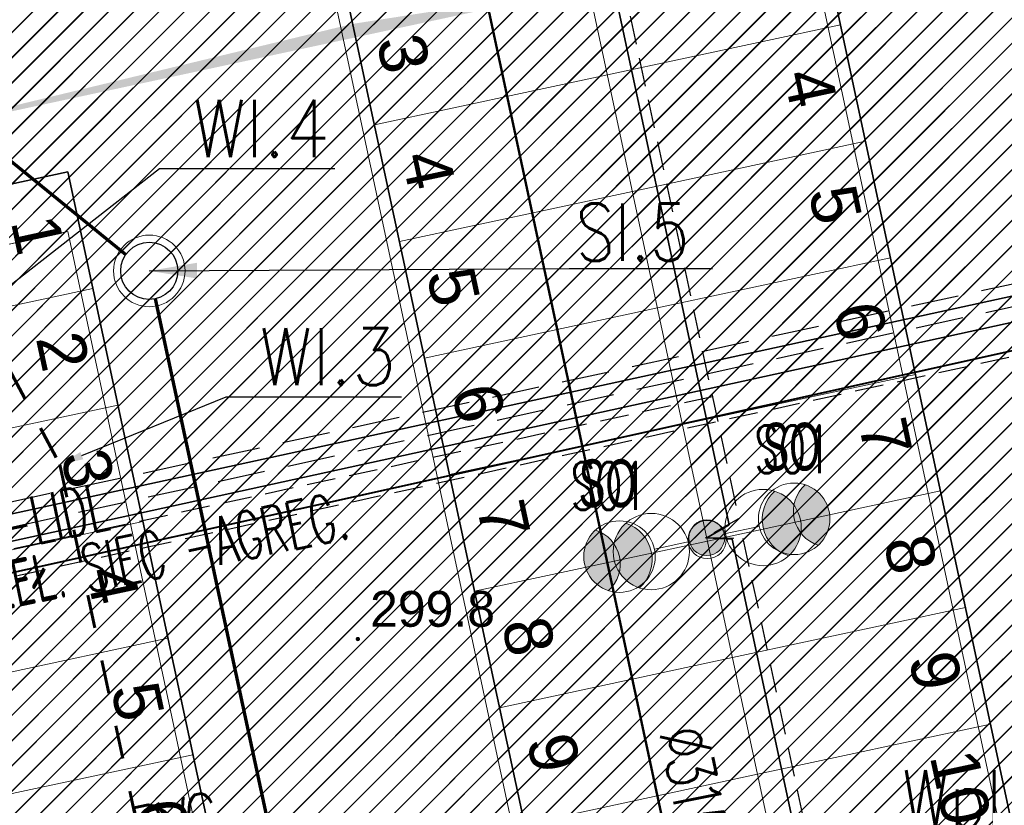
# Model space of a CAD drawing. Header units: metres. Extents: x 6567444 to 13135881, y 5574237 to 11149086.
# Tile 98 of 191: x 6567897 to 6567918, y 5574422 to 5574439. Entities that reach past the tile are written whole.
import ezdxf
from ezdxf import colors
from ezdxf.entities.mleader import LeaderData, LeaderLine
from ezdxf.enums import TextEntityAlignment as Align
from ezdxf.math import Vec2, Vec3

# ---------------------------------------------------------------- set-up
doc = ezdxf.new("R2010")
doc.units = ezdxf.units.M
for name, pattern in [('KOR', [1.4, 0.7, -0.7]), ('Krawędzie ukryte xs', [0.9, 0.6, -0.3]), ('Przerywana gęsta', [90, 60, -30]), ('Przerywana2', [1.5, 1, -0.5])]:
    doc.linetypes.add(name, pattern=pattern)
for name, color, linetype, lineweight in [('_TT_KAN_D', 96, 'Continuous', 50), ('_TT_KAN_D_OPIS_DN', 7, 'Continuous', 30), ('_TT_KAN_D_Opis_PKT_wpust', 7, 'Continuous', 30), ('_TT_KAN_S_Opis_DN', 7, 'Continuous', 30), ('_TT_KAN_S_Opis_PKT_Siec_I', 7, 'Continuous', 30), ('_TT_KAN_S_ZEWN', 34, 'Continuous', 70), ('_TT_WOD_Opis_PKT_I', 7, 'Continuous', 30), ('_TT_WODA_PRZYLACZE', 150, 'KOR', 60), ('OTRN', 7, 'Continuous', 13), ('SEL_kanalizacja_kablowa_nN', 1, 'SEL_knN', 40), ('SEL_sieci_kable_nN', 7, 'SEL_eN', 35), ('SEL_sieci_kable_nN_oswietlenie', 7, 'SEL_eNN', 35), ('SEL_sieci_oswietlenie_oprawy', 152, 'Continuous', 20), ('SEL_zlacze_nN', 1, 'SEL_eN', 20)]:
    doc.layers.add(name, color=color, linetype=linetype, lineweight=lineweight)
for name, color, linetype in [('FORMA - Arch 01 - 820-G Rysunki Obrazki', 7, 'Continuous'), ('FORMA - Arch 01 - PZT 1 Strefy', 7, 'Continuous'), ('FORMA - Arch 01 - PZT-3 Zagospodarowanie', 7, 'Continuous'), ('FORMA - Arch 01 - PZT-6 Uzbrojenie - Oświeltlenia', 7, 'Continuous'), ('OTRN_O', 7, 'Continuous'), ('SEL_atrybut_bloku1', 7, 'Continuous'), ('SEL_atrybut_bloku2', 9, 'Continuous')]:
    doc.layers.add(name, color=color, linetype=linetype)
doc.styles.add('ARIAL', font='arial.ttf')
doc.styles.add('BDOT', font='arial.ttf', dxfattribs={"width": 0.9})
doc.styles.add('pzt_11-06-2015 (2)$0$RomanS', font='romans.shx')
doc.styles.add('ROMANS', font='romans.shx', dxfattribs={"width": 0.9})
doc.styles.get("Standard").update_dxf_attribs({"font": 'arial.ttf'})
doc.styles.add('STYL_AUTOMATYCZNY_10', font='arial.ttf', dxfattribs={"width": 0.8})
doc.styles.add('STYL_AUTOMATYCZNY_12', font='arial.ttf', dxfattribs={"width": 0.6})
doc.linetypes.add('SEL_eN', pattern='A,5,["eN",ARIAL,S=1,R=0,X=1.8,Y=0.25],5', length=10)
doc.linetypes.add('SEL_eNN', pattern='A,5,["eNN",ARIAL,S=1,R=0,X=1.45,Y=0.25],5', length=10)
doc.linetypes.add('SEL_knN', pattern='A,5,["knN",ARIAL,S=1,R=0,X=1.8,Y=0.25],5', length=10)
doc.dimstyles.new('ISO-25', dxfattribs={"dimtxt": 2.5, "dimasz": 2.5, "dimexe": 1.25, "dimexo": 0.625, "dimtad": 1, "dimtxsty": 'Standard', "dimcen": 2.5, "dimadec": 0, "dimazin": 0, "dimtfac": 1, "dimtmove": 0, "dimatfit": 3, "dimfxl": 1, "dimarcsym": 0})
pattern_1 = [(45, (0, 0), (-0.265165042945, 0.265165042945), [])]

# ---------------------------------------------------------------- blocks, each defined once
blk = doc.blocks.new('OTRN')
at = {"layer": 'OTRN', "color": 0, "const_width": 0.09}
blk.add_lwpolyline([(-0.045, 0, 1), (0.045, 0, 1)], format="xyb", close=True, dxfattribs=at)
at = {"layer": 'OTRN_O', "color": 0, "style": 'BDOT'}
blk.add_attdef('RZEDNA', (0.514, 0.515), '', height=1.5, dxfattribs=at)
blk = doc.blocks.new('_MDCP')
at = {"layer": 'OTRN', "color": 14, "xscale": 0.5, "yscale": 0.5, "zscale": 0.5}
blk.add_blockref('OTRN', (6567904.298, 5574425.984, 299.838), dxfattribs=at).add_auto_attribs({'RZEDNA': '299.8'})
blk = doc.blocks.new('Miejsca parkingowe 27[14]', base_point=(6567912.847, 5574444.948))
at = {"layer": 'FORMA - Arch 01 - PZT-3 Zagospodarowanie', "color": 7, "linetype": 'Przerywana gęsta', "lineweight": 13}
for p, q in [((6567914.423, 5574437.616), (6567909.535, 5574436.565)), ((6567914.948, 5574435.172), (6567910.06, 5574434.121)), ((6567915.474, 5574432.727), (6567910.585, 5574431.677)), ((6567915.999, 5574430.283), (6567911.111, 5574429.233)), ((6567916.524, 5574427.839), (6567911.636, 5574426.788)), ((6567917.05, 5574425.395), (6567912.161, 5574424.344)), ((6567917.575, 5574422.951), (6567912.687, 5574421.9))]:
    blk.add_line(p, q, dxfattribs=at)
at = {"layer": 'FORMA - Arch 01 - PZT-3 Zagospodarowanie', "color": 7, "lineweight": 13, "style": 'STYL_AUTOMATYCZNY_10'}
for tag, p in [('num_start_0', (6567912.22, 5574443.634)), ('num_start_1', (6567912.746, 5574441.189)), ('num_start_2', (6567913.271, 5574438.737)), ('num_start_3', (6567913.796, 5574436.301)), ('num_start_4', (6567914.321, 5574433.848)), ('num_start_5', (6567914.847, 5574431.404)), ('num_start_6', (6567915.372, 5574428.968)), ('num_start_7', (6567915.897, 5574426.516)), ('num_start_8', (6567916.423, 5574424.071)), ('num_start_9', (6567916.948, 5574421.628)), ('num_start_10', (6567917.473, 5574419.192)), ('num_start_11', (6567917.999, 5574416.748)), ('num_start_12', (6567918.524, 5574414.295)), ('num_start_13', (6567919.049, 5574411.859)), ('num_start_14', (6567919.575, 5574409.407)), ('num_start_15', (6567920.1, 5574406.962))]:
    blk.add_attdef(tag, text='', height=1, rotation=282.1296, dxfattribs=at).set_placement(p, align=Align.MIDDLE_CENTER)
blk = doc.blocks.new('Miejsca parkingowe 27[15]', base_point=(6567903.07, 5574442.847))
at = {"layer": 'FORMA - Arch 01 - PZT-3 Zagospodarowanie', "color": 7, "linetype": 'Przerywana gęsta', "lineweight": 13}
for p, q in [((6567904.646, 5574435.515), (6567909.535, 5574436.565)), ((6567905.172, 5574433.07), (6567910.06, 5574434.121)), ((6567905.697, 5574430.626), (6567910.585, 5574431.677)), ((6567906.222, 5574428.182), (6567911.111, 5574429.233)), ((6567906.748, 5574425.738), (6567911.636, 5574426.788)), ((6567907.273, 5574423.294), (6567912.161, 5574424.344)), ((6567907.798, 5574420.849), (6567912.687, 5574421.9))]:
    blk.add_line(p, q, dxfattribs=at)
at = {"layer": 'FORMA - Arch 01 - PZT-3 Zagospodarowanie', "color": 7, "lineweight": 13, "style": 'STYL_AUTOMATYCZNY_10'}
for tag, p in [('num_start_0', (6567904.206, 5574441.911)), ('num_start_1', (6567904.731, 5574439.467)), ('num_start_2', (6567905.256, 5574437.014)), ('num_start_3', (6567905.782, 5574434.579)), ('num_start_4', (6567906.307, 5574432.126)), ('num_start_5', (6567906.832, 5574429.682)), ('num_start_6', (6567907.357, 5574427.246)), ('num_start_7', (6567907.883, 5574424.793)), ('num_start_8', (6567908.408, 5574422.349)), ('num_start_9', (6567908.933, 5574419.905)), ('num_start_10', (6567909.459, 5574417.469)), ('num_start_11', (6567909.984, 5574415.025)), ('num_start_12', (6567910.509, 5574412.572)), ('num_start_13', (6567911.035, 5574410.137)), ('num_start_14', (6567911.56, 5574407.684)), ('num_start_15', (6567912.085, 5574405.24))]:
    blk.add_attdef(tag, text='', height=1, rotation=282.1296, dxfattribs=at).set_placement(p, align=Align.MIDDLE_CENTER)
blk = doc.blocks.new('Miejsca parkingowe 27[19]', base_point=(6567898.21, 5574434.53))
at = {"layer": 'FORMA - Arch 01 - PZT-3 Zagospodarowanie', "color": 7, "linetype": 'Przerywana gęsta', "lineweight": 13}
for p, q in [((6567898.735, 5574432.086), (6567893.846, 5574431.035)), ((6567899.26, 5574429.641), (6567894.372, 5574428.591)), ((6567899.785, 5574427.197), (6567894.897, 5574426.147)), ((6567900.311, 5574424.753), (6567895.422, 5574423.702)), ((6567900.836, 5574422.309), (6567895.948, 5574421.258))]:
    blk.add_line(p, q, dxfattribs=at)
at = {"layer": 'FORMA - Arch 01 - PZT-3 Zagospodarowanie', "color": 7, "lineweight": 13, "style": 'STYL_AUTOMATYCZNY_10'}
for tag, p in [('num_start_0', (6567897.583, 5574433.215)), ('num_start_1', (6567898.108, 5574430.771)), ('num_start_2', (6567898.633, 5574428.318)), ('num_start_3', (6567899.159, 5574425.882)), ('num_start_4', (6567899.684, 5574423.43)), ('num_start_5', (6567900.209, 5574420.986)), ('num_start_6', (6567900.734, 5574418.55)), ('num_start_7', (6567901.26, 5574416.097)), ('num_start_8', (6567901.785, 5574413.653)), ('num_start_9', (6567902.31, 5574411.209)), ('num_start_10', (6567902.836, 5574408.773)), ('num_start_11', (6567903.361, 5574406.329)), ('num_start_12', (6567903.886, 5574403.876))]:
    blk.add_attdef(tag, text='', height=1, rotation=282.1296, dxfattribs=at).set_placement(p, align=Align.MIDDLE_CENTER)
blk = doc.blocks.new('PR1183 Chorzów Metalowców V09_TT')
at = {"layer": 'FORMA - Arch 01 - PZT 1 Strefy', "linetype": 'Continuous', "lineweight": 0, "true_color": 0x69697f}
h = blk.add_hatch(dxfattribs=at)
h.set_pattern_fill('ANSI31', color=8, scale=3, style=0)
h.set_pattern_definition(pattern_1)
h.paths.add_polyline_path([(6567868.664, 5574447.184), (6567873.254, 5574448.171), (6567873.813, 5574447.81), (6567888.539, 5574450.975, -0.233884), (6567889.399, 5574450.758, -0.164402), (6567889.726, 5574450.208), (6567892.634, 5574436.678), (6567887.555, 5574435.586), (6567887.676, 5574435.026), (6567887.676, 5574435.025, -0.414102), (6567887.215, 5574434.313), (6567887.039, 5574434.275), (6567887.371, 5574432.73), (6567888.657, 5574433.007), (6567888.619, 5574433.183, -0.414214), (6567889.08, 5574433.895), (6567893.049, 5574434.749), (6567893.322, 5574433.479), (6567898.21, 5574434.53), (6567906.331, 5574396.74), (6567909.836, 5574380.434), (6567926.815, 5574389.768), (6567940.833, 5574410.263, 0.198373), (6567942.208, 5574417.794), (6567932.917, 5574461.025), (6567905.128, 5574455.052, -0.414214), (6567901.564, 5574457.355), (6567901.459, 5574457.843, -0.414214), (6567903.762, 5574461.407), (6567939.749, 5574469.141, -0.063253), (6567941.005, 5574469.249), (6567939.792, 5574475.428, -0.052799), (6567938.687, 5574475.025), (6567900.546, 5574466.853, -0.086628), (6567900.202, 5574466.839), (6567886.587, 5574463.893), (6567887.53, 5574459.452), (6567888.307, 5574455.835), (6567882.192, 5574454.521), (6567875.153, 5574453.008), (6567867.754, 5574451.418)])
h.paths.add_polyline_path([(6567903.07, 5574442.847), (6567912.847, 5574444.948), (6567923.521, 5574395.283), (6567913.745, 5574393.181)], flags=0)
h.paths.add_polyline_path([(6567925.121, 5574405.928, -0.004779), (6567925.109, 5574405.984), (6567925.133, 5574405.989)], flags=0)
h.paths.add_polyline_path([(6567932.495, 5574408.258), (6567927.607, 5574407.207), (6567918.151, 5574451.203), (6567927.928, 5574453.304), (6567936.333, 5574414.197), (6567931.445, 5574413.146)], flags=0)
at = {"layer": 'FORMA - Arch 01 - PZT 1 Strefy', "linetype": 'Continuous', "lineweight": 0, "true_color": 0x577933}
h = blk.add_hatch(dxfattribs=at)
h.set_pattern_fill('ANSI31', color=77, scale=3, style=0)
h.set_pattern_definition(pattern_1)
h.paths.add_polyline_path([(6567874.014, 5574368.787), (6567903.73, 5574375.51), (6567926.87, 5574388.23), (6567941.769, 5574410.008), (6567945.87, 5574425.68), (6567946.274, 5574437.791), (6567944.961, 5574438.318), (6567943.09, 5574447.025), (6567939.696, 5574458.048), (6567938.856, 5574457.187), (6567945.454, 5574426.488), (6567940.566, 5574425.437), (6567942.208, 5574417.794, -0.198349), (6567940.833, 5574410.263), (6567926.815, 5574389.768), (6567903.433, 5574376.914), (6567873.643, 5574370.512)])
at = {"layer": 'FORMA - Arch 01 - PZT 1 Strefy', "linetype": 'Continuous', "lineweight": 0, "true_color": 0x606060}
h = blk.add_hatch(dxfattribs=at)
h.set_pattern_fill('ANSI31', color=251, scale=3, style=0)
h.set_pattern_definition(pattern_1)
h.paths.add_polyline_path([(6567871.897, 5574368.332), (6567874.014, 5574368.787), (6567873.643, 5574370.512), (6567903.422, 5574376.912), (6567909.835, 5574380.437), (6567906.331, 5574396.74), (6567901.444, 5574395.69), (6567900.638, 5574399.438, 0.414214), (6567899.925, 5574399.899), (6567899.749, 5574399.861), (6567903.66, 5574381.663), (6567879.003, 5574376.364), (6567879.525, 5574373.939), (6567879.51, 5574373.936), (6567873.199, 5574372.58), (6567872.678, 5574375.004), (6567872.546, 5574374.976), (6567856.579, 5574449.269), (6567867.702, 5574451.66), (6567867.644, 5574451.942), (6567854.542, 5574449.228), (6567857.367, 5574436.081), (6567857.331, 5574436.103), (6567866.955, 5574391.323), (6567867.301, 5574389.716), (6567869.023, 5574381.702), (6567871.013, 5574372.442), (6567871.082, 5574372.125), (6567871.526, 5574370.057)])
at = {"layer": 'FORMA - Arch 01 - PZT 1 Strefy', "linetype": 'Continuous', "lineweight": 0, "true_color": 0x4b7a78}
h = blk.add_hatch(dxfattribs=at)
h.set_pattern_fill('ANSI31', color=137, scale=3, style=0)
h.set_pattern_definition(pattern_1)
h.paths.add_polyline_path([(6567921.252, 5574405.841), (6567912.847, 5574444.948), (6567903.07, 5574442.847), (6567911.475, 5574403.74)])
at = {"layer": 'FORMA - Arch 01 - PZT 1 Strefy', "linetype": 'Continuous', "lineweight": 0, "true_color": 0x606060}
h = blk.add_hatch(dxfattribs=at)
h.set_pattern_fill('ANSI31', color=251, scale=3, style=0)
h.set_pattern_definition(pattern_1)
h.paths.add_polyline_path([(6567889.08, 5574433.895, 0.414214), (6567888.619, 5574433.183), (6567888.657, 5574433.007), (6567892.45, 5574433.822), (6567899.482, 5574401.102), (6567899.658, 5574401.14, 0.414214), (6567900.119, 5574401.853), (6567893.175, 5574434.162), (6567893.049, 5574434.749)])
at = {"layer": 'FORMA - Arch 01 - PZT 1 Strefy', "linetype": 'Continuous', "lineweight": 0, "true_color": 0x4b7a78}
h = blk.add_hatch(dxfattribs=at)
h.set_pattern_fill('ANSI31', color=137, scale=3, style=0)
h.set_pattern_definition(pattern_1)
h.paths.add_polyline_path([(6567893.322, 5574433.479), (6567900.119, 5574401.853, -0.063809), (6567900.132, 5574401.701), (6567905.039, 5574402.755), (6567898.21, 5574434.53)])
at = {"layer": 'FORMA - Arch 01 - PZT-3 Zagospodarowanie', "linetype": 'Continuous', "lineweight": 5}
for points in [[(6567904.191, 5574437.633), (6567909.14, 5574438.401), (6567904.252, 5574437.35)], [(6567904.191, 5574437.633), (6567893.009, 5574434.934), (6567904.252, 5574437.35)]]:
    blk.add_hatch(color=7, dxfattribs=at).paths.add_polyline_path(points)
at = {"layer": 'FORMA - Arch 01 - PZT-6 Uzbrojenie - Oświeltlenia', "linetype": 'Continuous', "lineweight": 13}
for points in [[(6567913.339, 5574426.479, 0.57735), (6567913.048, 5574427.834, 0.57735)], [(6567909.919, 5574427.161, 0.57735), (6567910.21, 5574425.807, 0.57735)]]:
    blk.add_hatch(color=7, dxfattribs=at).paths.add_polyline_path(points)
at = {"layer": 'FORMA - Arch 01 - 820-G Rysunki Obrazki', "color": 1, "linetype": 'Przerywana2', "lineweight": 25}
for points in [[(6567893.929, 5574426.94), (6567940.985, 5574437.171), (6567941.478, 5574438.381), (6567937.149, 5574458.141), (6567936.456, 5574458.493), (6567935.875, 5574458.398), (6567935.925, 5574458.406)], [(6567894.04, 5574426.424), (6567941.055, 5574436.772), (6567942.006, 5574436.133), (6567944.365, 5574425.346), (6567944.157, 5574425.039), (6567943.008, 5574424.802)]]:
    blk.add_lwpolyline(points, dxfattribs=at)
at = {"layer": 'FORMA - Arch 01 - 820-G Rysunki Obrazki', "color": 1, "linetype": 'Krawędzie ukryte xs', "lineweight": 25}
for points in [[(6567908.484, 5574441.454), (6567909.252, 5574441.315), (6567912.289, 5574427.258), (6567911.587, 5574426.86), (6567912.379, 5574426.845), (6567915.447, 5574412.623), (6567914.734, 5574412.218), (6567915.538, 5574412.203), (6567918.472, 5574398.601), (6567917.782, 5574397.808)], [(6567911.737, 5574429.814), (6567894.134, 5574425.986)]]:
    blk.add_lwpolyline(points, dxfattribs=at)
at = {"layer": 'FORMA - Arch 01 - 820-G Rysunki Obrazki', "color": 11, "linetype": 'Krawędzie ukryte xs', "lineweight": 25, "true_color": 0xff8040}
blk.add_lwpolyline([(6567943.447, 5574436.25), (6567894.256, 5574425.42)], dxfattribs=at)
at = {"layer": 'FORMA - Arch 01 - PZT 1 Strefy', "color": 254, "linetype": 'Continuous', "lineweight": 13, "true_color": 0xd2d2ff}
for p, q in [((6567912.847, 5574444.948), (6567923.521, 5574395.283)), ((6567913.745, 5574393.181), (6567903.07, 5574442.847)), ((6567893.322, 5574433.479), (6567898.21, 5574434.53)), ((6567898.21, 5574434.53), (6567906.331, 5574396.74))]:
    blk.add_line(p, q, dxfattribs=at)
at = {"layer": 'FORMA - Arch 01 - PZT 1 Strefy', "color": 131, "linetype": 'Continuous', "lineweight": 13, "true_color": 0x97f4f0}
for p, q in [((6567921.252, 5574405.841), (6567912.847, 5574444.948)), ((6567903.07, 5574442.847), (6567911.475, 5574403.74)), ((6567898.21, 5574434.53), (6567893.322, 5574433.479)), ((6567905.039, 5574402.755), (6567898.21, 5574434.53))]:
    blk.add_line(p, q, dxfattribs=at)
at = {"layer": 'FORMA - Arch 01 - PZT-3 Zagospodarowanie', "color": 7, "linetype": 'Continuous', "lineweight": 35}
for p, q in [((6567912.847, 5574444.948), (6567923.521, 5574395.283)), ((6567903.07, 5574442.847), (6567913.745, 5574393.181)), ((6567898.21, 5574434.53), (6567893.321, 5574433.479)), ((6567898.21, 5574434.53), (6567909.834, 5574380.443))]:
    blk.add_line(p, q, dxfattribs=at)
at = {"layer": 'FORMA - Arch 01 - PZT-3 Zagospodarowanie', "color": 7, "linetype": 'Continuous', "lineweight": 18}
blk.add_line((6567907.959, 5574443.898), (6567918.633, 5574394.232), dxfattribs=at)
at = {"layer": 'FORMA - Arch 01 - PZT-6 Uzbrojenie - Oświeltlenia', "color": 7, "linetype": 'Continuous', "lineweight": 13}
for centre, radius in [((6567912.802, 5574427.072), 0.8), ((6567910.456, 5574426.568), 0.8), ((6567911.629, 5574426.82), 0.4), ((6567911.629, 5574426.82), 0.4)]:
    blk.add_circle(centre, radius, dxfattribs=at)
for centre, start, end in [((6567913.584, 5574427.24), 132.1296, 252.1296), ((6567909.674, 5574426.4), 312.1296, 72.1296)]:
    blk.add_arc(centre, 0.8, start, end, dxfattribs=at)
at = {"layer": 'FORMA - Arch 01 - PZT-3 Zagospodarowanie', "color": 7, "linetype": 'Przerywana gęsta', "lineweight": 15}
ref = blk.add_blockref('Miejsca parkingowe 27[14]', (6567912.847, 5574444.948), dxfattribs=at)
ref.add_attrib('num_start_3', '4', dxfattribs={"color": 7, "lineweight": 13, "height": 1, "rotation": 282.1296, "style": 'STYL_AUTOMATYCZNY_10'}).set_placement((6567913.796, 5574436.301), align=Align.MIDDLE_CENTER)
ref.add_attrib('num_start_4', '5', dxfattribs={"color": 7, "lineweight": 13, "height": 1, "rotation": 282.1296, "style": 'STYL_AUTOMATYCZNY_10'}).set_placement((6567914.321, 5574433.848), align=Align.MIDDLE_CENTER)
ref.add_attrib('num_start_5', '6', dxfattribs={"color": 7, "lineweight": 13, "height": 1, "rotation": 282.1296, "style": 'STYL_AUTOMATYCZNY_10'}).set_placement((6567914.847, 5574431.404), align=Align.MIDDLE_CENTER)
ref.add_attrib('num_start_6', '7', dxfattribs={"color": 7, "lineweight": 13, "height": 1, "rotation": 282.1296, "style": 'STYL_AUTOMATYCZNY_10'}).set_placement((6567915.372, 5574428.968), align=Align.MIDDLE_CENTER)
ref.add_attrib('num_start_7', '8', dxfattribs={"color": 7, "lineweight": 13, "height": 1, "rotation": 282.1296, "style": 'STYL_AUTOMATYCZNY_10'}).set_placement((6567915.897, 5574426.516), align=Align.MIDDLE_CENTER)
ref.add_attrib('num_start_8', '9', dxfattribs={"color": 7, "lineweight": 13, "height": 1, "rotation": 282.1296, "style": 'STYL_AUTOMATYCZNY_10'}).set_placement((6567916.423, 5574424.071), align=Align.MIDDLE_CENTER)
ref.add_attrib('num_start_9', '10', dxfattribs={"color": 7, "lineweight": 13, "height": 1, "rotation": 282.1296, "style": 'STYL_AUTOMATYCZNY_10'}).set_placement((6567916.948, 5574421.628), align=Align.MIDDLE_CENTER)
ref = blk.add_blockref('Miejsca parkingowe 27[15]', (6567903.07, 5574442.847), dxfattribs=at)
ref.add_attrib('num_start_2', '3', dxfattribs={"color": 7, "lineweight": 13, "height": 1, "rotation": 282.1296, "style": 'STYL_AUTOMATYCZNY_10'}).set_placement((6567905.256, 5574437.014), align=Align.MIDDLE_CENTER)
ref.add_attrib('num_start_3', '4', dxfattribs={"color": 7, "lineweight": 13, "height": 1, "rotation": 282.1296, "style": 'STYL_AUTOMATYCZNY_10'}).set_placement((6567905.782, 5574434.579), align=Align.MIDDLE_CENTER)
ref.add_attrib('num_start_4', '5', dxfattribs={"color": 7, "lineweight": 13, "height": 1, "rotation": 282.1296, "style": 'STYL_AUTOMATYCZNY_10'}).set_placement((6567906.307, 5574432.126), align=Align.MIDDLE_CENTER)
ref.add_attrib('num_start_5', '6', dxfattribs={"color": 7, "lineweight": 13, "height": 1, "rotation": 282.1296, "style": 'STYL_AUTOMATYCZNY_10'}).set_placement((6567906.832, 5574429.682), align=Align.MIDDLE_CENTER)
ref.add_attrib('num_start_6', '7', dxfattribs={"color": 7, "lineweight": 13, "height": 1, "rotation": 282.1296, "style": 'STYL_AUTOMATYCZNY_10'}).set_placement((6567907.357, 5574427.246), align=Align.MIDDLE_CENTER)
ref.add_attrib('num_start_7', '8', dxfattribs={"color": 7, "lineweight": 13, "height": 1, "rotation": 282.1296, "style": 'STYL_AUTOMATYCZNY_10'}).set_placement((6567907.883, 5574424.793), align=Align.MIDDLE_CENTER)
ref.add_attrib('num_start_8', '9', dxfattribs={"color": 7, "lineweight": 13, "height": 1, "rotation": 282.1296, "style": 'STYL_AUTOMATYCZNY_10'}).set_placement((6567908.408, 5574422.349), align=Align.MIDDLE_CENTER)
ref = blk.add_blockref('Miejsca parkingowe 27[19]', (6567898.21, 5574434.53), dxfattribs=at)
ref.add_attrib('num_start', '1', dxfattribs={"color": 7, "lineweight": 13, "height": 1, "rotation": 282.1296, "style": 'STYL_AUTOMATYCZNY_10'}).set_placement((6567897.583, 5574433.215), align=Align.MIDDLE_CENTER)
ref.add_attrib('num_start_1', '2', dxfattribs={"color": 7, "lineweight": 13, "height": 1, "rotation": 282.1296, "style": 'STYL_AUTOMATYCZNY_10'}).set_placement((6567898.108, 5574430.771), align=Align.MIDDLE_CENTER)
ref.add_attrib('num_start_2', '3', dxfattribs={"color": 7, "lineweight": 13, "height": 1, "rotation": 282.1296, "style": 'STYL_AUTOMATYCZNY_10'}).set_placement((6567898.633, 5574428.318), align=Align.MIDDLE_CENTER)
ref.add_attrib('num_start_3', '4', dxfattribs={"color": 7, "lineweight": 13, "height": 1, "rotation": 282.1296, "style": 'STYL_AUTOMATYCZNY_10'}).set_placement((6567899.159, 5574425.882), align=Align.MIDDLE_CENTER)
ref.add_attrib('num_start_4', '5', dxfattribs={"color": 7, "lineweight": 13, "height": 1, "rotation": 282.1296, "style": 'STYL_AUTOMATYCZNY_10'}).set_placement((6567899.684, 5574423.43), align=Align.MIDDLE_CENTER)
ref.add_attrib('num_start_5', '6', dxfattribs={"color": 7, "lineweight": 13, "height": 1, "rotation": 282.1296, "style": 'STYL_AUTOMATYCZNY_10'}).set_placement((6567900.209, 5574420.986), align=Align.MIDDLE_CENTER)
at = {"layer": 'FORMA - Arch 01 - 820-G Rysunki Obrazki', "color": 7, "linetype": 'Continuous', "lineweight": 13, "char_height": 1, "attachment_point": 7, "rotation": 0, "style": 'STYL_AUTOMATYCZNY_12'}
for insert in [(6567912.79, 5574428.254), (6567908.933, 5574427.485)]:
    blk.add_mtext('\\A1;{\\pql;\\fArial|b0|i0|c238|p0;\\W0.600000;SO}', dxfattribs=dict(at, insert=insert))
blk = doc.blocks.new('GE.I.6640.1.468.2024_MDCP_dodatkowe pomiary_12.03.2026')
at = {"layer": 'OTRN', "color": 14, "xscale": 0.5, "yscale": 0.5, "zscale": 0.5}
blk.add_blockref('OTRN', (6567904.298, 5574425.984, 299.838), dxfattribs=at).add_auto_attribs({'RZEDNA': '299.8'})
blk = doc.blocks.new('oprawa zewnetrzna stojaca')
for points in [[(2.625, 0, 0.267949), (2.25, 0.65, 0.57735), (2.25, -0.65, 0.267949)], [(0.375, 0, 1), (-0.375, 0, 1)]]:
    blk.add_hatch(color=256).paths.add_polyline_path(points)
blk.add_line((1.125, 0), (0.375, 0))
for centre, radius in [((1.875, 0), 0.75), ((0, 0), 0.375)]:
    blk.add_circle(centre, radius)
blk.add_arc((2.625, 0), 0.75, 120, 240)
at = {"layer": 'SEL_atrybut_bloku1', "style": 'ROMANS', "width": 0.6, "flags": 8}
blk.add_attdef('TYP', text='', height=1, dxfattribs=at).set_placement((1.873, 0.9), align=Align.CENTER)
at = {"layer": 'SEL_atrybut_bloku2', "style": 'ROMANS', "width": 0.6, "flags": 8}
for tag, p in [('OPIS1', (1.873, -1.638)), ('OPIS2', (1.873, -2.499))]:
    blk.add_attdef(tag, text='', height=0.75, dxfattribs=at).set_placement(p, align=Align.CENTER)
blk = doc.blocks.new('*U52696')
blk.add_hatch(color=256).paths.add_polyline_path([(0.66, 0.32), (-0.66, 0.32), (-0.66, 0), (0.66, 0)])
for points in [[(-0.66, 0.32), (0.66, 0.32), (0.66, 0), (-0.66, 0)], [(-0.61, 0.27), (0.61, 0.27), (0.61, 0.05), (-0.61, 0.05)]]:
    blk.add_lwpolyline(points, close=True)
at = {"layer": 'SEL_atrybut_bloku1', "style": 'ROMANS', "width": 0.6, "flags": 8}
blk.add_attdef('TYP', text='', height=1, dxfattribs=at).set_placement((0, 0.45), align=Align.CENTER)
at = {"layer": 'SEL_atrybut_bloku2', "style": 'ROMANS', "width": 0.6, "flags": 8}
for tag, p in [('OPIS1', (0, -0.95)), ('OPIS2', (0, -1.95))]:
    blk.add_attdef(tag, text='', height=0.75, dxfattribs=at).set_placement(p, align=Align.CENTER)
blk = doc.blocks.new('*U52697')
blk.add_hatch(color=256).paths.add_polyline_path([(0.4, 0.25), (-0.4, 0.25), (-0.4, 0), (0.4, 0)])
for points in [[(-0.4, 0.25), (0.4, 0.25), (0.4, 0), (-0.4, 0)], [(-0.35, 0.2), (0.35, 0.2), (0.35, 0.05), (-0.35, 0.05)]]:
    blk.add_lwpolyline(points, close=True)
at = {"layer": 'SEL_atrybut_bloku1', "style": 'ROMANS', "width": 0.6, "flags": 8}
blk.add_attdef('TYP', text='', height=1, dxfattribs=at).set_placement((0, 0.45), align=Align.CENTER)
at = {"layer": 'SEL_atrybut_bloku2', "style": 'ROMANS', "width": 0.6, "flags": 8}
for tag, p in [('OPIS1', (0, -0.95)), ('OPIS2', (0, -1.95))]:
    blk.add_attdef(tag, text='', height=0.75, dxfattribs=at).set_placement(p, align=Align.CENTER)
blk = doc.blocks.new('PT-IE-001 PZT - instal. elektr XREFF')
at = {"layer": 'SEL_kanalizacja_kablowa_nN', "ltscale": 0.5}
blk.add_lwpolyline([(6567894.238, 5574426.755), (6567943.905, 5574437.773)], dxfattribs=at)
at = {"layer": 'SEL_sieci_kable_nN', "ltscale": 0.8}
blk.add_lwpolyline([(6567894.251, 5574427.425), (6567943.294, 5574438.147), (6567944.507, 5574439.694), (6567940.28, 5574459.449), (6567940.541, 5574460.122)], dxfattribs=at)
at = {"layer": 'SEL_sieci_kable_nN_oswietlenie', "ltscale": 0.5}
blk.add_lwpolyline([(6567908.466, 5574442.709), (6567909.002, 5574442.742), (6567912.088, 5574428.381), (6567911.621, 5574428.109), (6567911.621, 5574428.109), (6567912.153, 5574428.077), (6567915.24, 5574413.716), (6567914.788, 5574413.373), (6567914.788, 5574413.373)], dxfattribs=at)
at = {"layer": 'SEL_sieci_kable_nN_oswietlenie', "ltscale": 0.8}
blk.add_lwpolyline([(6567893.854, 5574427.918), (6567927.72, 5574435.284)], dxfattribs=at)
at = {"layer": 'SEL_sieci_oswietlenie_oprawy'}
ref = blk.add_blockref('oprawa zewnetrzna stojaca', (6567911.621, 5574428.109), dxfattribs=dict(at, rotation=12.20053319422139))
ref.add_attrib('TYP', 'SO1', dxfattribs={"layer": 'SEL_atrybut_bloku1', "height": 1, "style": 'ROMANS', "width": 0.6, "flags": 8}).set_placement((6567913.418, 5574429.463), align=Align.CENTER)
ref = blk.add_blockref('oprawa zewnetrzna stojaca', (6567911.621, 5574428.109), dxfattribs=dict(at, rotation=192.200533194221))
ref.add_attrib('TYP', 'SO1', dxfattribs={"layer": 'SEL_atrybut_bloku1', "height": 1, "style": 'ROMANS', "width": 0.6, "flags": 8}).set_placement((6567909.561, 5574428.694), align=Align.CENTER)
at = {"layer": 'SEL_zlacze_nN'}
ref = blk.add_blockref('*U52696', (6567893.943, 5574427.671), dxfattribs=dict(at, rotation=281.7601638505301))
ref.add_attrib('TYP', 'ZPWP-LIDL', dxfattribs={"layer": 'SEL_atrybut_bloku1', "height": 1, "rotation": 11.7602, "style": 'ROMANS', "width": 0.6}).set_placement((6567896.933, 5574427.844), align=Align.CENTER)
ref = blk.add_blockref('*U52697', (6567894.275, 5574426.408), dxfattribs=dict(at, rotation=281.7601638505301))
ref.add_attrib('TYP', 'PRZEŁ. SIEC -AGREG.', (6567895.657, 5574426.338), dxfattribs={"layer": 'SEL_atrybut_bloku1', "height": 1, "rotation": 11.7602, "style": 'ROMANS', "width": 0.6})

msp = doc.modelspace()

# ---------------------------------------------------------------- block references
at = {"layer": 'Defpoints'}
msp.add_blockref('GE.I.6640.1.468.2024_MDCP_dodatkowe pomiary_12.03.2026', (0, 0), dxfattribs=at)

# ---------------------------------------------------------------- next in the draw order: block references
msp.add_blockref('PR1183 Chorzów Metalowców V09_TT', (0, 1.25))

# ---------------------------------------------------------------- next in the draw order: block references
msp.add_blockref('_MDCP', (0, 0))

# ---------------------------------------------------------------- next in the draw order: linework, layer by layer
at = {"layer": '_TT_KAN_D'}
msp.add_lwpolyline([(6567907.032, 5574439.221), (6567911.516, 5574418.354)], dxfattribs=at)
at = {"layer": '_TT_KAN_S_ZEWN'}
msp.add_line((6567890.496, 5574441.301), (6567899.429, 5574434.045), dxfattribs=at)
msp.add_lwpolyline([(6567900.048, 5574433.116), (6567902.393, 5574422.203)], dxfattribs=at)
at = {"layer": '_TT_KAN_S_ZEWN', "lineweight": 13}
msp.add_circle((6567899.922, 5574433.703), 0.75, dxfattribs=at)
at = {"layer": '_TT_KAN_S_ZEWN', "lineweight": 30}
msp.add_circle((6567899.922, 5574433.703), 0.6, dxfattribs=at)
at = {"layer": '_TT_WODA_PRZYLACZE'}
msp.add_lwpolyline([(6567893.132, 5574432.2), (6567896.328, 5574432.882), (6567898.043, 5574429.641), (6567908.457, 5574381.189), (6567910.259, 5574377.083)], dxfattribs=at)

# ---------------------------------------------------------------- next in the draw order: texts
at = {"layer": '_TT_KAN_D_OPIS_DN', "insert": (6567911.6, 5574424.25), "char_height": 1, "attachment_point": 1, "rotation": 281.3148, "style": 'pzt_11-06-2015 (2)$0$RomanS'}
msp.add_mtext_dynamic_manual_height_columns('\\T0.85;\\W0.8;%%C315 PVC', width=9.13673, gutter_width=12.5, heights=[0], dxfattribs=at)
at = {"layer": '_TT_KAN_S_Opis_DN', "insert": (6567896.727, 5574421.836), "char_height": 1, "attachment_point": 1, "rotation": 12.0081, "style": 'pzt_11-06-2015 (2)$0$RomanS'}
msp.add_mtext_dynamic_manual_height_columns('\\T0.85;\\W0.8;%%C160 PVC', width=9.13673, gutter_width=12.5, heights=[0], dxfattribs=at)
at = {"layer": '_TT_KAN_S_Opis_PKT_Siec_I', "insert": (6567908.866, 5574435.114), "char_height": 1.2, "attachment_point": 1, "style": 'ROMANS'}
msp.add_mtext('\\W0.8;SI.5', dxfattribs=at)

# ---------------------------------------------------------------- next in the draw order: leaders
at = {"layer": '_TT_KAN_S_Opis_PKT_Siec_I', "lineweight": 25, "annotation_type": 0, "has_hookline": 1, "hookline_direction": 0, "text_width": 2.377}
msp.add_leader([(6567899.922, 5574433.703), (6567908.735, 5574433.756)], dimstyle='ISO-25', override={"dimasz": 1, "dimgap": 0.625, "dimtad": 3}, dxfattribs=at)
at = {"layer": '_TT_WOD_Opis_PKT_I'}
ml = msp.add_multileader_mtext('Standard', dxfattribs=at)
ml.set_content('\\C7;WI.4', color=256, style='ROMANS')
ml.set_leader_properties(color=7, linetype='ByLayer', lineweight=25)
ml.build(insert=Vec2(0, 0))
ml.multileader.update_dxf_attribs({"text_left_attachment_type": 5, "text_right_attachment_type": 5, "dogleg_length": 0.2, "arrow_head_size": 0.5})
ctx = ml.context
ctx.base_point, ctx.char_height, ctx.arrow_head_size, ctx.landing_gap_size, ctx.plane_origin = Vec3(6567900.336, 5574435.849), 1.2, 0.5, 0.5, Vec3(6567933.166, 5574445.116)
ctx.left_attachment, ctx.right_attachment = 5, 5
notes = []
notes.append((ctx, [(0, (1, 1, 0), (6567900.136, 5574435.849), (1, 0), 0.2, [(0, [(6567896.328, 5574432.882)], 0, [])])]))
ctx.mtext.insert, ctx.mtext.flow_direction = Vec3(6567900.836, 5574437.289), 5
ml = msp.add_multileader_mtext('Standard', dxfattribs=at)
ml.set_content('\\C7;WI.3', color=256, style='ROMANS')
ml.set_leader_properties(color=7, linetype='ByLayer', lineweight=25)
ml.build(insert=Vec2(0, 0))
ml.multileader.update_dxf_attribs({"text_left_attachment_type": 5, "text_right_attachment_type": 5, "dogleg_length": 0.2, "arrow_head_size": 0.5})
ctx = ml.context
ctx.base_point, ctx.char_height, ctx.arrow_head_size, ctx.landing_gap_size, ctx.plane_origin = Vec3(6567901.732, 5574431.064), 1.2, 0.5, 0.5, Vec3(6567934.881, 5574441.875)
ctx.left_attachment, ctx.right_attachment = 5, 5
notes.append((ctx, [(0, (1, 1, 0), (6567901.532, 5574431.064), (1, 0), 0.2, [(0, [(6567898.043, 5574429.641)], 0, [])])]))
ctx.mtext.insert, ctx.mtext.flow_direction = Vec3(6567902.232, 5574432.504), 5
for ctx, leaders in notes:
    for number, flags, end, landing, length, lines in leaders:
        leader = LeaderData()
        leader.index, (leader.has_last_leader_line, leader.has_dogleg_vector, leader.attachment_direction) = number, flags
        leader.last_leader_point, leader.dogleg_vector, leader.dogleg_length = Vec3(end), Vec3(landing), length
        for number, points, colour, breaks in lines:
            line = LeaderLine()
            line.index, line.vertices, line.color, line.breaks = number, Vec3.list(points), colors.encode_raw_color(colour), breaks
            leader.lines.append(line)
        ctx.leaders.append(leader)

# ---------------------------------------------------------------- next in the draw order: block references
msp.add_blockref('PT-IE-001 PZT - instal. elektr XREFF', (0, 0))

# ---------------------------------------------------------------- next in the draw order: hatches: boundary and pattern name
at = {"layer": 'FORMA - Arch 01 - PZT 1 Strefy', "linetype": 'Continuous', "lineweight": 0, "true_color": 0x69697f}
h = msp.add_hatch(dxfattribs=at)
h.set_pattern_fill('ANSI31', color=8, scale=3, style=0)
h.set_pattern_definition(pattern_1)
h.paths.add_polyline_path([(6567868.664, 5574447.184), (6567873.254, 5574448.171), (6567873.813, 5574447.81), (6567888.539, 5574450.975, -0.233884), (6567889.399, 5574450.758, -0.164402), (6567889.726, 5574450.208), (6567892.634, 5574436.678), (6567887.555, 5574435.586), (6567887.676, 5574435.026), (6567887.676, 5574435.025, -0.414102), (6567887.215, 5574434.313), (6567887.039, 5574434.275), (6567887.371, 5574432.73), (6567888.657, 5574433.007), (6567888.619, 5574433.183, -0.414214), (6567889.08, 5574433.895), (6567893.049, 5574434.749), (6567893.322, 5574433.479), (6567898.21, 5574434.53), (6567906.331, 5574396.74), (6567909.836, 5574380.434), (6567926.815, 5574389.768), (6567940.833, 5574410.263, 0.198373), (6567942.208, 5574417.794), (6567932.917, 5574461.025), (6567905.128, 5574455.052, -0.414214), (6567901.564, 5574457.355), (6567901.459, 5574457.843, -0.414214), (6567903.762, 5574461.407), (6567939.749, 5574469.141, -0.063253), (6567941.005, 5574469.249), (6567939.792, 5574475.428, -0.052799), (6567938.687, 5574475.025), (6567900.546, 5574466.853, -0.086628), (6567900.202, 5574466.839), (6567886.587, 5574463.893), (6567887.53, 5574459.452), (6567888.307, 5574455.835), (6567882.192, 5574454.521), (6567875.153, 5574453.008), (6567867.754, 5574451.418)])
h.paths.add_polyline_path([(6567903.07, 5574442.847), (6567912.847, 5574444.948), (6567923.521, 5574395.283), (6567913.745, 5574393.181)], flags=0)
h.paths.add_polyline_path([(6567925.121, 5574405.928, -0.004779), (6567925.109, 5574405.984), (6567925.133, 5574405.989)], flags=0)
h.paths.add_polyline_path([(6567932.495, 5574408.258), (6567927.607, 5574407.207), (6567918.151, 5574451.203), (6567927.928, 5574453.304), (6567936.333, 5574414.197), (6567931.445, 5574413.146)], flags=0)
at = {"layer": 'FORMA - Arch 01 - PZT 1 Strefy', "linetype": 'Continuous', "lineweight": 0, "true_color": 0x577933}
h = msp.add_hatch(dxfattribs=at)
h.set_pattern_fill('ANSI31', color=77, scale=3, style=0)
h.set_pattern_definition(pattern_1)
h.paths.add_polyline_path([(6567874.014, 5574368.787), (6567903.73, 5574375.51), (6567926.87, 5574388.23), (6567941.769, 5574410.008), (6567945.87, 5574425.68), (6567946.274, 5574437.791), (6567944.961, 5574438.318), (6567943.09, 5574447.025), (6567939.696, 5574458.048), (6567938.856, 5574457.187), (6567945.454, 5574426.488), (6567940.566, 5574425.437), (6567942.208, 5574417.794, -0.198349), (6567940.833, 5574410.263), (6567926.815, 5574389.768), (6567903.433, 5574376.914), (6567873.643, 5574370.512)])
at = {"layer": 'FORMA - Arch 01 - PZT 1 Strefy', "linetype": 'Continuous', "lineweight": 0, "true_color": 0x606060}
h = msp.add_hatch(dxfattribs=at)
h.set_pattern_fill('ANSI31', color=251, scale=3, style=0)
h.set_pattern_definition(pattern_1)
h.paths.add_polyline_path([(6567871.897, 5574368.332), (6567874.014, 5574368.787), (6567873.643, 5574370.512), (6567903.422, 5574376.912), (6567909.835, 5574380.437), (6567906.331, 5574396.74), (6567901.444, 5574395.69), (6567900.638, 5574399.438, 0.414214), (6567899.925, 5574399.899), (6567899.749, 5574399.861), (6567903.66, 5574381.663), (6567879.003, 5574376.364), (6567879.525, 5574373.939), (6567879.51, 5574373.936), (6567873.199, 5574372.58), (6567872.678, 5574375.004), (6567872.546, 5574374.976), (6567856.579, 5574449.269), (6567867.702, 5574451.66), (6567867.644, 5574451.942), (6567854.542, 5574449.228), (6567857.367, 5574436.081), (6567857.331, 5574436.103), (6567866.955, 5574391.323), (6567867.301, 5574389.716), (6567869.023, 5574381.702), (6567871.013, 5574372.442), (6567871.082, 5574372.125), (6567871.526, 5574370.057)])
at = {"layer": 'FORMA - Arch 01 - PZT 1 Strefy', "linetype": 'Continuous', "lineweight": 0, "true_color": 0x4b7a78}
h = msp.add_hatch(dxfattribs=at)
h.set_pattern_fill('ANSI31', color=137, scale=3, style=0)
h.set_pattern_definition(pattern_1)
h.paths.add_polyline_path([(6567921.252, 5574405.841), (6567912.847, 5574444.948), (6567903.07, 5574442.847), (6567911.475, 5574403.74)])
at = {"layer": 'FORMA - Arch 01 - PZT 1 Strefy', "linetype": 'Continuous', "lineweight": 0, "true_color": 0x606060}
h = msp.add_hatch(dxfattribs=at)
h.set_pattern_fill('ANSI31', color=251, scale=3, style=0)
h.set_pattern_definition(pattern_1)
h.paths.add_polyline_path([(6567889.08, 5574433.895, 0.414214), (6567888.619, 5574433.183), (6567888.657, 5574433.007), (6567892.45, 5574433.822), (6567899.482, 5574401.102), (6567899.658, 5574401.14, 0.414214), (6567900.119, 5574401.853), (6567893.175, 5574434.162), (6567893.049, 5574434.749)])
at = {"layer": 'FORMA - Arch 01 - PZT 1 Strefy', "linetype": 'Continuous', "lineweight": 0, "true_color": 0x4b7a78}
h = msp.add_hatch(dxfattribs=at)
h.set_pattern_fill('ANSI31', color=137, scale=3, style=0)
h.set_pattern_definition(pattern_1)
h.paths.add_polyline_path([(6567893.322, 5574433.479), (6567900.119, 5574401.853, -0.063809), (6567900.132, 5574401.701), (6567905.039, 5574402.755), (6567898.21, 5574434.53)])

# ---------------------------------------------------------------- next in the draw order: linework, layer by layer
at = {"layer": 'FORMA - Arch 01 - PZT 1 Strefy', "color": 254, "linetype": 'Continuous', "lineweight": 13, "true_color": 0xd2d2ff}
for p, q in [((6567912.847, 5574444.948), (6567923.521, 5574395.283)), ((6567913.745, 5574393.181), (6567903.07, 5574442.847)), ((6567893.322, 5574433.479), (6567898.21, 5574434.53)), ((6567898.21, 5574434.53), (6567906.331, 5574396.74))]:
    msp.add_line(p, q, dxfattribs=at)
at = {"layer": 'FORMA - Arch 01 - PZT 1 Strefy', "color": 131, "linetype": 'Continuous', "lineweight": 13, "true_color": 0x97f4f0}
for p, q in [((6567921.252, 5574405.841), (6567912.847, 5574444.948)), ((6567903.07, 5574442.847), (6567911.475, 5574403.74)), ((6567898.21, 5574434.53), (6567893.322, 5574433.479)), ((6567905.039, 5574402.755), (6567898.21, 5574434.53))]:
    msp.add_line(p, q, dxfattribs=at)

# ---------------------------------------------------------------- next in the draw order: texts
at = {"layer": '_TT_KAN_D_Opis_PKT_wpust', "lineweight": 25, "insert": (6567915.719, 5574423.232), "char_height": 1.2, "attachment_point": 1, "style": 'ROMANS'}
msp.add_mtext('\\W0.8;WpI.3', dxfattribs=at)

doc.saveas('drawing.dxf')
